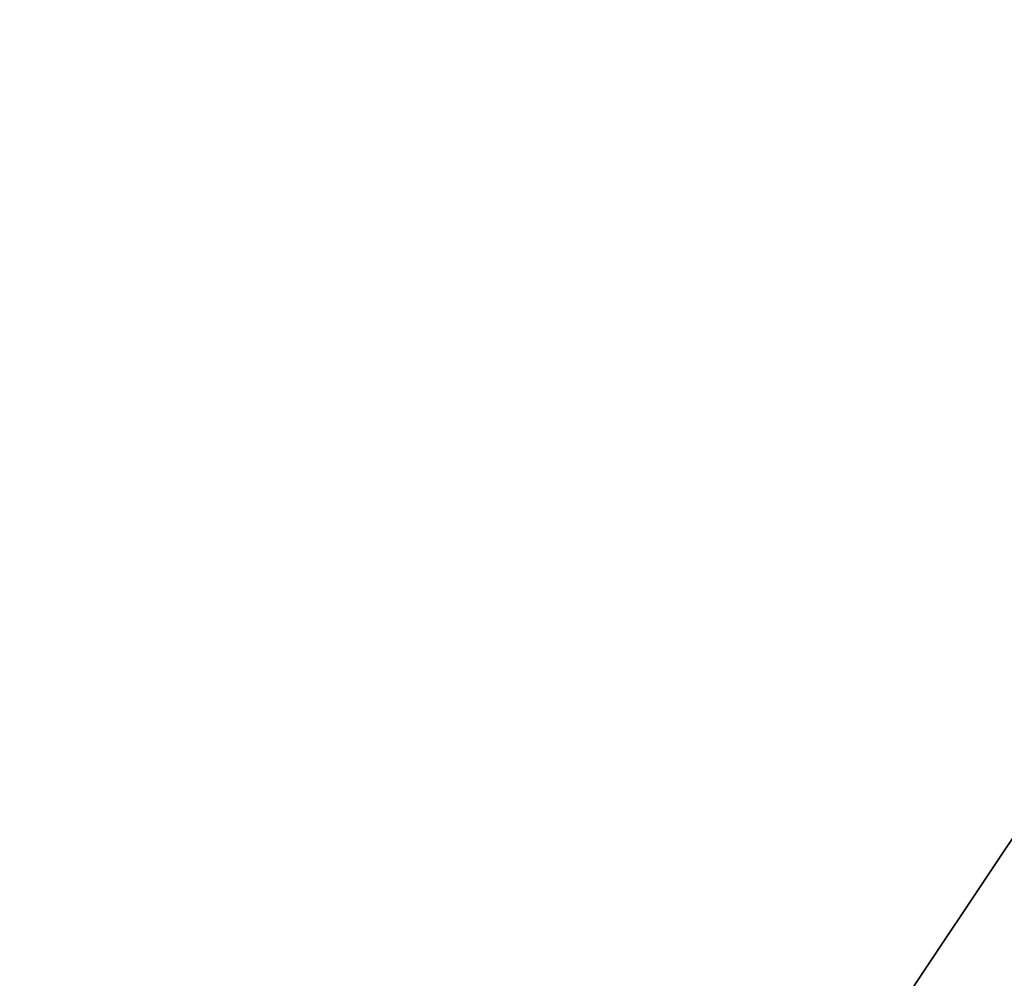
# Model space of a CAD drawing. Header units: millimetres. Extents: x -15 to 322, y -15 to 322.
# Tile 136 of 256: x 32.52 to 33.203, y 263.326 to 263.991. Entities that reach past the tile are written whole.
import ezdxf

# ---------------------------------------------------------------- set-up
doc = ezdxf.new("R2010")
doc.units = ezdxf.units.MM
doc.header["$LTSCALE"] = 25.4
doc.layers.get('0').update_dxf_attribs({"true_color": 0xff5454})

# ---------------------------------------------------------------- blocks, each defined once
blk = doc.blocks.new('AGNES-SQUARE-LED-8112-8108-8135-8138.STL')
at = {"color": 7, "true_color": 0xffffff}
mesh = blk.add_polyface(dxfattribs=at)
corners = [(33.96628, 262.79099, 18.17887), (32.51999, 51.51999, 18.17887), (32.51999, 255.51999, 18.17887), (33.96628, 44.249, 18.17887), (38.08496, 268.95502, 18.17887), (38.08496, 38.08496, 18.17887), (44.249, 273.0737, 18.17887), (44.249, 33.96628, 18.17887), (51.51999, 274.51999, 18.17887), (51.51999, 32.51999, 18.17887), (255.51999, 274.51999, 18.17887), (255.51999, 32.51999, 18.17887), (262.79099, 273.0737, 18.17887), (262.79099, 33.96628, 18.17887), (268.95502, 268.95502, 18.17887), (268.95502, 38.08496, 18.17887), (273.0737, 262.79099, 18.17887), (273.0737, 44.249, 18.17887), (274.51999, 255.51999, 18.17887), (274.51999, 51.51999, 18.17887)]
mesh.append_faces([[corners[k] for k in face] for face in [(0, 1, 2), (17, 18, 19)]], dxfattribs={"vtx0": -1, "color": 7})
mesh.append_faces([[corners[k] for k in face] for face in [(1, 0, 3), (3, 4, 5), (5, 6, 7), (7, 8, 9), (9, 10, 11), (11, 12, 13), (13, 14, 15), (15, 16, 17)]], dxfattribs={"vtx0": -1, "vtx1": -1, "color": 7})
mesh.append_faces([[corners[k] for k in face] for face in [(3, 0, 4), (5, 4, 6), (7, 6, 8), (9, 8, 10), (11, 10, 12), (13, 12, 14), (15, 14, 16), (17, 16, 18)]], dxfattribs={"vtx0": -1, "vtx2": -1, "color": 7})
at = {"color": 18, "true_color": 0x000000}
mesh = blk.add_polyface(dxfattribs=at)
corners = [(37.37785, 269.66214, 19.17887), (33.0424, 263.17365, 10.18989), (33.0424, 263.17365, 19.17887), (37.37785, 269.66214, 10.18989)]
mesh.append_faces([[corners[k] for k in face] for face in [(0, 1, 2), (1, 0, 3)]], dxfattribs={"vtx0": -1, "color": 18})

msp = doc.modelspace()

# ---------------------------------------------------------------- block references
at = {"color": 0}
msp.add_blockref('AGNES-SQUARE-LED-8112-8108-8135-8138.STL', (0, 0), dxfattribs=at)

doc.saveas('drawing.dxf')
